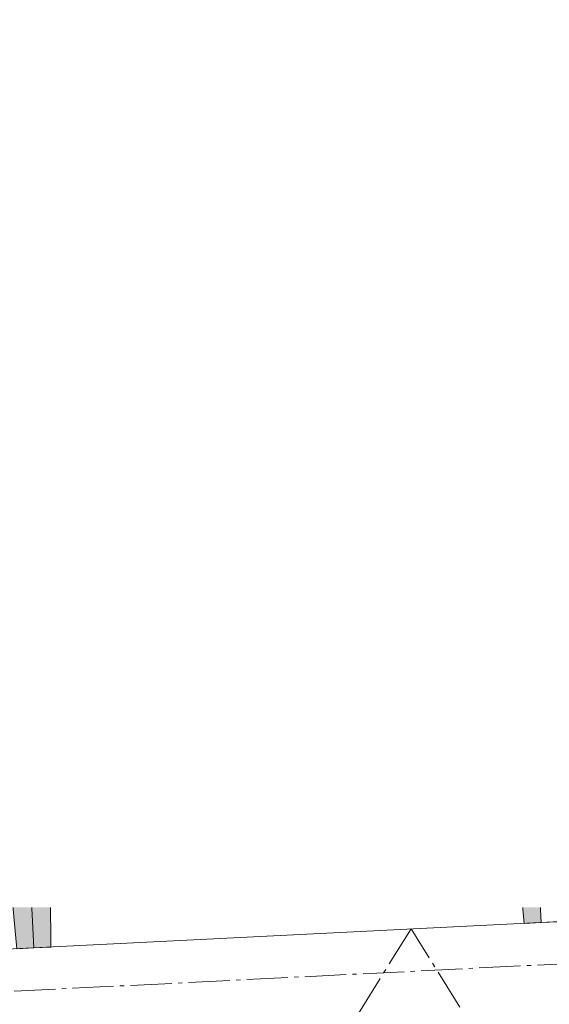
# Model space of a CAD drawing. Header units: millimetres. Extents: x -15830 to 4680139, y -28864 to 2281735.
# Tile 23 of 256: x 158687 to 159938, y 62890 to 65216. Entities that reach past the tile are written whole.
import ezdxf
from ezdxf import colors
from ezdxf.entities.mleader import LeaderData, LeaderLine
from ezdxf.math import Vec2, Vec3

# ---------------------------------------------------------------- set-up
doc = ezdxf.new("R2010")
doc.units = ezdxf.units.MM
for name, pattern in [('AM_DIN_G_W050', [13.75, 9.75, -1.5, 1, -1.5]), ('CARKOVANA', [5, 3, -2]), ('DASHDOT', [25.4, 12.7, -6.35, 0, -6.35]), ('HIDDEN', [9.525, 6.35, -3.175])]:
    doc.linetypes.add(name, pattern=pattern)
doc.layers.add('_____detaily', color=1, linetype='Continuous')
for name, color, linetype, lineweight in [('A99_N_kce-pohl', 1, 'Continuous', 9), ('A99_N_kce-rez-sil', 6, 'Continuous', 18), ('A99_N_kce-rez-ten', 4, 'Continuous', 9), ('A99_N_kce-rez-ten @ 200', 4, 'Continuous', 9), ('A99_N_koty-200', 5, 'Continuous', 5), ('A99_N_koty-200 @ 200', 5, 'Continuous', 5), ('A99_N_koty-200 @ 50', 5, 'Continuous', 5), ('A99_N_sraf', 252, 'Continuous', 0), ('A99_N_txt-popis-50', 240, 'Continuous', 9), ('A99_N_txt-popis-50 @ 200', 240, 'Continuous', 9), ('A99_N_txt-popis-50 @ 50', 240, 'Continuous', 9), ('A99_S_kce-pohl', 7, 'Continuous', 5), ('A99_S_kce-rez-sil', 7, 'Continuous', 15), ('A99_S_kce-rez-ten', 7, 'Continuous', 9), ('A99_S_sraf', 252, 'Continuous', 9)]:
    doc.layers.add(name, color=color, linetype=linetype, lineweight=lineweight)
doc.styles.add('A99_kota', font='isocpeur.ttf', dxfattribs={"height": 2})
doc.styles.add('A99_popis', font='isocpeur.ttf')
doc.linetypes.add('IZOLACE', pattern='A,0.00254,-2.54,[134,ltypeshp.shx,S=2.54,R=0,X=-2.54,Y=0],-5.08,[134,ltypeshp.shx,S=2.54,R=180,X=2.54,Y=0],-2.54', length=10.16254)
doc.dimstyles.new('A99_kota_200 new', dxfattribs={"dimscale": 200, "dimtxt": 2, "dimasz": 1.2, "dimexe": 0.5, "dimexo": 1.5, "dimgap": 0.3, "dimtad": 1, "dimdec": 0, "dimzin": 3, "dimdsep": 46, "dimtxsty": 'A99_kota', "dimblk": 'ARCHTICK', "dimcen": 2.5, "dimazin": 2, "dimtfac": 0.75, "dimtdec": 0, "dimtmove": 2, "dimatfit": 0, "dimfxl": 0, "dimtolj": 1, "dimtzin": 0, "dimlwd": 5, "dimlwe": 5, "dimarcsym": 0})

# ---------------------------------------------------------------- blocks, each defined once
blk = doc.blocks.new('_ArchTick')
at = {"color": 0, "linetype": 'ByBlock', "const_width": 0.15}
blk.add_lwpolyline([(-0.5, -0.5), (0.5, 0.5)], dxfattribs=at)
blk = doc.blocks.new('*D696')
at = {"layer": 'A99_N_koty-200', "color": 0, "linetype": 'Continuous', "lineweight": 5, "transparency": 16777216}
for p, q in [((161301, 65006), (161483.3, 64421.8)), ((162611.6, 60805.8), (161948, 62932.6))]:
    blk.add_line(p, q, dxfattribs=at)
blk.add_arc((162611.6, 60805.8), 4400, 106.0273, 134.0014, dxfattribs=at)
at = {"layer": 'Defpoints', "color": 0, "linetype": 'Continuous', "transparency": 16777216}
for p in [(161301, 65006), (162611.6, 60805.8)]:
    blk.add_point(p, dxfattribs=at)
at = {"layer": 'A99_N_koty-200', "color": 0, "linetype": 'Continuous', "lineweight": 5, "transparency": 16777216, "xscale": 240, "yscale": 240, "zscale": 240, "rotation": 107.3294565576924}
blk.add_blockref('_ArchTick', (161301, 65006), dxfattribs=at)
at = {"layer": 'A99_N_koty-200', "color": 0, "linetype": 'Continuous', "lineweight": 5, "transparency": 16777216, "insert": (161715.7, 63677.2), "char_height": 400, "attachment_point": 5, "rotation": 107.3295, "style": 'A99_kota'}
blk.add_mtext('\\A1;R4400', dxfattribs=at)
blk = doc.blocks.new('*D697')
at = {"layer": 'A99_N_koty-200', "color": 0, "linetype": 'Continuous', "lineweight": 5, "transparency": 16777216}
blk.add_line((162611.6, 60805.8), (161108, 64940.9), dxfattribs=at)
blk.add_arc((162611.6, 60805.8), 4400, 109.6567, 136.9313, dxfattribs=at)
at = {"layer": 'Defpoints', "color": 0, "linetype": 'Continuous', "transparency": 16777216}
for p in [(161108, 64940.9), (162611.6, 60805.8)]:
    blk.add_point(p, dxfattribs=at)
at = {"layer": 'A99_N_koty-200', "color": 0, "linetype": 'Continuous', "lineweight": 5, "transparency": 16777216, "xscale": 60, "yscale": 60, "zscale": 60, "rotation": 109.9822691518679}
blk.add_blockref('_ArchTick', (161108, 64940.9), dxfattribs=at)
at = {"layer": 'A99_N_koty-200', "color": 0, "linetype": 'Continuous', "lineweight": 5, "transparency": 16777216, "insert": (161798.7, 62851.1), "char_height": 100, "attachment_point": 5, "rotation": 109.9823, "style": 'A99_kota'}
blk.add_mtext('\\A1;R4400', dxfattribs=at)
blk = doc.blocks.new('Befestiger_gross')
at = {"layer": '_____detaily', "linetype": 'Continuous', "lineweight": -2}
for p, q in [((0.5, 0.5), (0, 0)), ((0.5, 0.5), (0, 0)), ((0.5, -0.5), (0, 0)), ((0.5, -0.5), (0, 0)), ((2.1, 0.5), (0.5, 0.5)), ((2.1, 0.5), (0.5, 0.5)), ((0.6, 0.5), (0.6, 0.5)), ((0.6, 0.5), (0.6, 0.5)), ((0.6, 0.5), (0.6, 0.5)), ((0.6, 0.5), (0.6, 0.5)), ((1.7, -1), (2.3, 1)), ((2.3, 1), (2.1, 0.5)), ((2.3, 1), (2.5, 0.5)), ((2.3, 1), (2.5, 0.5)), ((3.3, 0.5), (2.5, 0.5)), ((3.3, 0.5), (2.5, 0.5)), ((2.9, -1), (3.5, 1)), ((3.5, 1), (3.3, 0.5)), ((3.5, 1), (3.7, 0.5)), ((3.5, 1), (3.7, 0.5)), ((4.5, 0.5), (3.7, 0.5)), ((4.5, 0.5), (3.7, 0.5)), ((4, -1), (4.7, 1)), ((4.5, 0.5), (4.7, 1)), ((4.7, 1), (4.8, 0.5)), ((4.7, 1), (4.8, 0.5)), ((5.7, 0.5), (4.8, 0.5)), ((5.7, 0.5), (4.8, 0.5)), ((5.2, -1), (5.9, 1)), ((5.7, 0.5), (5.9, 1)), ((5.9, 1), (6, 0.5)), ((5.9, 1), (6, 0.5)), ((6.9, 0.5), (6, 0.5)), ((6, 0.5), (6, 0.5)), ((6.9, 0.5), (6, 0.5)), ((6, 0.5), (6, 0.5)), ((6.4, -1), (7, 1)), ((6.9, 0.5), (7, 1)), ((7, 1), (7.2, 0.5)), ((7, 1), (7.2, 0.5)), ((8.1, 0.5), (7.2, 0.5)), ((8.1, 0.5), (7.2, 0.5)), ((7.6, -1), (8.2, 1)), ((8.1, 0.5), (8.2, 1)), ((8.2, 1), (8.4, 0.5)), ((8.2, 1), (8.4, 0.5)), ((9.3, 0.5), (8.4, 0.5)), ((9.3, 0.5), (8.4, 0.5)), ((8.8, -1), (9.4, 1)), ((9.3, 0.5), (9.4, 1)), ((9.4, 1), (9.6, 0.5)), ((9.4, 1), (9.6, 0.5)), ((10.5, 0.5), (9.6, 0.5)), ((10.5, 0.5), (9.6, 0.5)), ((10, -1), (10.6, 1)), ((10.6, 1), (10.5, 0.5)), ((10.6, 1), (10.8, 0.5)), ((10.6, 1), (10.8, 0.5)), ((11.6, 0.5), (10.8, 0.5)), ((11.6, 0.5), (10.8, 0.5)), ((11.2, -1), (11.8, 1)), ((11.8, 1), (11.6, 0.5)), ((11.8, 1), (12, 0.5)), ((11.8, 1), (12, 0.5)), ((12.8, 0.5), (12, 0.5)), ((12.8, 0.5), (12, 0.5)), ((12.4, -1), (13, 1)), ((13, 1), (12.8, 0.5)), ((13, 1), (13.1, 0.5)), ((13, 1), (13.1, 0.5)), ((14, 0.5), (13.1, 0.5)), ((14, 0.5), (13.1, 0.5)), ((13.5, -1), (14.2, 1)), ((14.2, 1), (14, 0.5)), ((14.2, 1), (14.3, 0.5)), ((14.2, 1), (14.3, 0.5)), ((15.2, 0.5), (14.3, 0.5)), ((14.3, 0.5), (14.3, 0.5)), ((15.2, 0.5), (14.3, 0.5)), ((14.3, 0.5), (14.3, 0.5)), ((14.7, -1), (15.4, 1)), ((15.4, 1), (15.2, 0.5)), ((15.4, 1), (15.5, 0.5)), ((15.4, 1), (15.5, 0.5)), ((16.4, 0.5), (15.5, 0.5)), ((16.4, 0.5), (15.5, 0.5)), ((15.9, -1), (16.5, 1)), ((16.5, 1), (16.4, 0.5)), ((16.5, 1), (16.7, 0.5)), ((16.5, 1), (16.7, 0.5)), ((17.6, 0.5), (16.7, 0.5)), ((17.6, 0.5), (16.7, 0.5)), ((17.1, -1), (17.7, 1)), ((17.7, 1), (17.6, 0.5)), ((17.7, 1), (17.9, 0.5)), ((17.7, 1), (17.9, 0.5)), ((18.8, 0.5), (17.9, 0.5)), ((18.8, 0.5), (17.9, 0.5)), ((18.3, -1), (18.9, 1)), ((18.9, 1), (18.8, 0.5)), ((18.9, 1), (19.1, 0.5)), ((18.9, 1), (19.1, 0.5)), ((19.9, 0.5), (19.1, 0.5)), ((19.9, 0.5), (19.1, 0.5)), ((19.5, -1), (20.1, 1.1)), ((20.1, 1.1), (19.9, 0.5)), ((20.1, 1.1), (20.3, 0.5)), ((20.1, 1.1), (20.3, 0.5)), ((21.1, 0.5), (20.3, 0.5)), ((20.3, 0.5), (20.3, 0.5)), ((21.1, 0.5), (20.3, 0.5)), ((20.3, 0.5), (20.3, 0.5)), ((20.7, -1), (21.3, 1.1)), ((21.3, 1.1), (21.1, 0.5)), ((21.3, 1.1), (21.5, 0.5)), ((21.3, 1.1), (21.5, 0.5)), ((22.3, 0.5), (21.5, 0.5)), ((22.3, 0.5), (21.5, 0.5)), ((21.8, -1), (22.5, 1.1)), ((22.5, 1.1), (22.3, 0.5)), ((22.5, 1.1), (22.6, 0.5)), ((22.5, 1.1), (22.6, 0.5)), ((23.5, 0.5), (22.6, 0.5)), ((23.5, 0.5), (22.6, 0.5)), ((23, -1), (23.7, 1.1)), ((23.7, 1.1), (23.5, 0.5)), ((23.7, 1.1), (23.8, 0.5)), ((23.7, 1.1), (23.8, 0.5)), ((24.7, 0.5), (23.8, 0.5)), ((24.7, 0.5), (23.8, 0.5)), ((24.2, -1), (24.9, 1.1)), ((24.9, 1.1), (24.7, 0.5)), ((24.9, 1.1), (25, 0.5)), ((24.9, 1.1), (25, 0.5)), ((25.9, 0.5), (25, 0.5)), ((25.9, 0.5), (25, 0.5)), ((25.4, -1), (26, 1.1)), ((26, 1.1), (25.9, 0.5)), ((26, 1.1), (26.2, 0.5)), ((26, 1.1), (26.2, 0.5)), ((27, 0.5), (26.2, 0.5)), ((27, 0.5), (26.2, 0.5)), ((26.5, -1), (27.2, 1)), ((27.2, 1), (27, 0.5)), ((27.2, 1), (27.3, 0.5)), ((27.2, 1), (27.3, 0.5)), ((28.2, 0.5), (27.3, 0.5)), ((28.2, 0.5), (27.3, 0.5)), ((27.7, -1), (28.4, 1)), ((28.4, 1), (28.2, 0.5)), ((28.4, 1), (28.5, 0.5)), ((28.4, 1), (28.5, 0.5)), ((29.4, 0.5), (28.5, 0.5)), ((28.5, 0.5), (28.5, 0.5)), ((29.4, 0.5), (28.5, 0.5)), ((28.5, 0.5), (28.5, 0.5)), ((28.9, -1), (29.6, 1)), ((29.6, 1), (29.4, 0.5)), ((29.6, 1), (29.7, 0.5)), ((29.6, 1), (29.7, 0.5)), ((30.6, 0.5), (29.7, 0.5)), ((30.6, 0.5), (29.7, 0.5)), ((30.1, -1), (30.7, 1)), ((30.7, 1), (30.6, 0.5)), ((30.7, 1), (30.9, 0.5)), ((30.7, 1), (30.9, 0.5)), ((31.8, 0.5), (30.9, 0.5)), ((31.8, 0.5), (30.9, 0.5)), ((31.3, -1), (31.9, 1)), ((31.9, 1), (31.8, 0.5)), ((31.9, 1), (32.1, 0.5)), ((31.9, 1), (32.1, 0.5)), ((33, 0.5), (32.1, 0.5)), ((33, 0.5), (32.1, 0.5)), ((32.5, -1), (33.1, 1)), ((33.1, 1), (33, 0.5)), ((33.1, 1), (33.3, 0.5)), ((33.1, 1), (33.3, 0.5)), ((34.1, 0.5), (33.3, 0.5)), ((34.1, 0.5), (33.3, 0.5)), ((33.7, -1), (34.3, 1)), ((34.3, 1), (34.1, 0.5)), ((34.3, 1), (34.5, 0.5)), ((34.3, 1), (34.5, 0.5)), ((36.5, 0.5), (34.5, 0.5)), ((36.5, 0.5), (34.5, 0.5)), ((36.5, 0.5), (37.3, 1.4)), ((36.5, 0.5), (37.3, 1.4)), ((37.3, -1.4), (37.3, 1.4)), ((37.3, -1.4), (37.3, 1.4)), ((1.5, -0.5), (0.5, -0.5)), ((1.5, -0.5), (0.5, -0.5)), ((1.5, -0.5), (1.7, -1)), ((1.5, -0.5), (1.7, -1)), ((1.7, -1), (1.8, -0.5)), ((2.7, -0.5), (1.8, -0.5)), ((2.7, -0.5), (1.8, -0.5)), ((2.7, -0.5), (2.9, -1)), ((2.7, -0.5), (2.9, -1)), ((2.9, -1), (3, -0.5)), ((3.9, -0.5), (3, -0.5)), ((3.9, -0.5), (3, -0.5)), ((3.9, -0.5), (4, -1)), ((3.9, -0.5), (4, -1)), ((4.2, -0.5), (4, -1)), ((5.1, -0.5), (4.2, -0.5)), ((5.1, -0.5), (4.2, -0.5)), ((5.1, -0.5), (5.2, -1)), ((5.1, -0.5), (5.2, -1)), ((5.4, -0.5), (5.2, -1)), ((6.3, -0.5), (5.4, -0.5)), ((6.3, -0.5), (5.4, -0.5)), ((6.3, -0.5), (6.4, -1)), ((6.3, -0.5), (6.4, -1)), ((6.6, -0.5), (6.4, -1)), ((7.4, -0.5), (6.6, -0.5)), ((7.4, -0.5), (6.6, -0.5)), ((7.4, -0.5), (7.6, -1)), ((7.4, -0.5), (7.6, -1)), ((7.8, -0.5), (7.6, -1)), ((8.6, -0.5), (7.8, -0.5)), ((8.6, -0.5), (7.8, -0.5)), ((8.6, -0.5), (8.8, -1)), ((8.6, -0.5), (8.8, -1)), ((8.9, -0.5), (8.8, -1)), ((9.8, -0.5), (8.9, -0.5)), ((9.8, -0.5), (8.9, -0.5)), ((9.8, -0.5), (10, -1)), ((9.8, -0.5), (10, -1)), ((10.1, -0.5), (10, -1)), ((11, -0.5), (10.1, -0.5)), ((11, -0.5), (10.1, -0.5)), ((11, -0.5), (11.2, -1)), ((11, -0.5), (11.2, -1)), ((11.3, -0.5), (11.2, -1)), ((12.2, -0.5), (11.3, -0.5)), ((12.2, -0.5), (11.3, -0.5)), ((12.2, -0.5), (12.3, -1)), ((12.2, -0.5), (12.3, -1)), ((12.5, -0.5), (12.3, -1)), ((13.4, -0.5), (12.5, -0.5)), ((13.4, -0.5), (12.5, -0.5)), ((13.4, -0.5), (13.5, -1)), ((13.4, -0.5), (13.5, -1)), ((13.7, -0.5), (13.5, -1)), ((14.6, -0.5), (13.7, -0.5)), ((14.6, -0.5), (13.7, -0.5)), ((14.6, -0.5), (14.7, -1)), ((14.6, -0.5), (14.7, -1)), ((14.9, -0.5), (14.7, -1)), ((15.7, -0.5), (14.9, -0.5)), ((15.7, -0.5), (14.9, -0.5)), ((15.7, -0.5), (15.9, -1)), ((15.7, -0.5), (15.9, -1)), ((16.1, -0.5), (15.9, -1)), ((16.9, -0.5), (16.1, -0.5)), ((16.9, -0.5), (16.1, -0.5)), ((16.9, -0.5), (17.1, -1)), ((16.9, -0.5), (17.1, -1)), ((17.2, -0.5), (17.1, -1)), ((18.1, -0.5), (17.2, -0.5)), ((18.1, -0.5), (17.2, -0.5)), ((18.1, -0.5), (18.3, -1)), ((18.1, -0.5), (18.3, -1)), ((18.4, -0.5), (18.3, -1)), ((19.3, -0.5), (18.4, -0.5)), ((19.3, -0.5), (18.4, -0.5)), ((19.3, -0.5), (19.5, -1)), ((19.3, -0.5), (19.5, -1)), ((19.6, -0.5), (19.5, -1)), ((20.5, -0.5), (19.6, -0.5)), ((20.5, -0.5), (19.6, -0.5)), ((20.5, -0.5), (20.7, -1)), ((20.5, -0.5), (20.7, -1)), ((20.8, -0.5), (20.7, -1)), ((21.7, -0.5), (20.8, -0.5)), ((21.7, -0.5), (20.8, -0.5)), ((21.7, -0.5), (21.8, -1)), ((21.7, -0.5), (21.8, -1)), ((22, -0.5), (21.8, -1)), ((22.9, -0.5), (22, -0.5)), ((22.9, -0.5), (22, -0.5)), ((22.9, -0.5), (23, -1)), ((22.9, -0.5), (23, -1)), ((23.2, -0.5), (23, -1)), ((24.1, -0.5), (23.2, -0.5)), ((24.1, -0.5), (23.2, -0.5)), ((24.1, -0.5), (24.2, -1)), ((24.1, -0.5), (24.2, -1)), ((24.4, -0.5), (24.2, -1)), ((25.3, -0.5), (24.4, -0.5)), ((25.3, -0.5), (24.4, -0.5)), ((25.3, -0.5), (25.4, -1)), ((25.3, -0.5), (25.4, -1)), ((25.6, -0.5), (25.4, -1)), ((26.4, -0.5), (25.6, -0.5)), ((26.4, -0.5), (25.6, -0.5)), ((26.4, -0.5), (26.5, -1)), ((26.4, -0.5), (26.5, -1)), ((26.7, -0.5), (26.5, -1)), ((27.6, -0.5), (26.7, -0.5)), ((27.6, -0.5), (26.7, -0.5)), ((27.6, -0.5), (27.7, -1)), ((27.6, -0.5), (27.7, -1)), ((27.9, -0.5), (27.7, -1)), ((28.8, -0.5), (27.9, -0.5)), ((28.8, -0.5), (27.9, -0.5)), ((28.8, -0.5), (28.9, -1)), ((28.8, -0.5), (28.9, -1)), ((29.1, -0.5), (28.9, -1)), ((30, -0.5), (29.1, -0.5)), ((30, -0.5), (29.1, -0.5)), ((30, -0.5), (30.1, -1)), ((30, -0.5), (30.1, -1)), ((30.3, -0.5), (30.1, -1)), ((31.1, -0.5), (30.3, -0.5)), ((31.1, -0.5), (30.3, -0.5)), ((31.1, -0.5), (31.3, -1)), ((31.1, -0.5), (31.3, -1)), ((31.5, -0.5), (31.3, -1)), ((32.3, -0.5), (31.5, -0.5)), ((32.3, -0.5), (31.5, -0.5)), ((32.3, -0.5), (32.5, -1)), ((32.3, -0.5), (32.5, -1)), ((32.6, -0.5), (32.5, -1)), ((33.5, -0.5), (32.6, -0.5)), ((33.5, -0.5), (32.6, -0.5)), ((33.5, -0.5), (33.7, -1)), ((33.5, -0.5), (33.7, -1)), ((33.8, -0.5), (33.7, -1)), ((36.5, -0.5), (33.8, -0.5)), ((36.5, -0.5), (33.8, -0.5)), ((36.5, -0.5), (37.3, -1.4)), ((36.5, -0.5), (37.3, -1.4))]:
    blk.add_line(p, q, dxfattribs=at)
blk = doc.blocks.new('*U1024')
at = {"layer": 'A99_N_koty-200 @ 200', "linetype": 'Continuous', "lineweight": 5}
dim = blk.add_radius_dim(center=(162611.6, 60805.8), mpoint=(161301, 65006), dimstyle='A99_kota_200 new', override={"dimscale": 200, "dimtix": 1, "dimtofl": 1, "dimtmove": 2, "dimatfit": 0}, dxfattribs=at)
dim.commit()
dim.dimension.update_dxf_attribs({"geometry": '*D696', "text_midpoint": (161715.7, 63677.2), "dimtype": 132})
at = {"layer": 'A99_N_koty-200 @ 50', "linetype": 'Continuous', "lineweight": 5}
dim = blk.add_radius_dim(center=(162611.6, 60805.8), mpoint=(161108, 64940.9), dimstyle='A99_kota_200 new', override={"dimscale": 50, "dimtix": 1, "dimtofl": 1, "dimtmove": 2, "dimatfit": 0}, dxfattribs=at)
dim.commit()
dim.dimension.update_dxf_attribs({"geometry": '*D697', "text_midpoint": (161798.7, 62851.1)})
blk = doc.blocks.new('*U1031')
at = {"layer": 'A99_N_txt-popis-50 @ 50', "lineweight": 9}
ml = blk.add_multileader_mtext('Standard', dxfattribs=at)
ml.set_content('\\A1;{\\C256;odvodňovací systém \\Pbude součásti \\Pdodávky opláštění}', color=1, style='A99_popis')
ml.set_leader_properties(color=256, linetype='ByLayer', lineweight=-1)
ml.build(insert=Vec2(0, 0))
ml.multileader.update_dxf_attribs({"dogleg_length": 1, "arrow_head_size": 75, "scale": 50})
ctx = ml.context
ctx.base_point, ctx.scale, ctx.char_height, ctx.arrow_head_size, ctx.landing_gap_size, ctx.plane_origin = Vec3(123700.4, 63924.1), 50, 100, 75, 62.5, Vec3(117789.1, 60438.1)
notes = []
notes.append((ctx, [(1, (1, 1, 0), (125181.6, 63924.1), (-1, 0), 146.2, [(0, [(125181.6, 62678)], 0, [])])]))
ctx.mtext.insert, ctx.mtext.width, ctx.mtext.defined_height, ctx.mtext.flow_direction = Vec3(123762.9, 63989.1), 1255, 15.9, 5
ctx.mtext.has_bg_fill, ctx.mtext.bg_color, ctx.mtext.bg_scale_factor, ctx.mtext.bg_transparency, ctx.mtext.use_window_bg_color = 1, -1073741824, 1, 0, 1
for ctx, leaders in notes:
    for number, flags, end, landing, length, lines in leaders:
        leader = LeaderData()
        leader.index, (leader.has_last_leader_line, leader.has_dogleg_vector, leader.attachment_direction) = number, flags
        leader.last_leader_point, leader.dogleg_vector, leader.dogleg_length = Vec3(end), Vec3(landing), length
        for number, points, colour, breaks in lines:
            line = LeaderLine()
            line.index, line.vertices, line.color, line.breaks = number, Vec3.list(points), colors.encode_raw_color(colour), breaks
            leader.lines.append(line)
        ctx.leaders.append(leader)
at = {"layer": 'A99_N_txt-popis-50 @ 200', "lineweight": 9}
ml = blk.add_multileader_mtext('Standard', dxfattribs=at)
ml.set_content('\\A1;{\\C256;odvodňovací systém \\Pbude součásti \\Pdodávky opláštění}', color=1, style='A99_popis')
ml.set_leader_properties(color=256, linetype='ByLayer', lineweight=-1)
ml.build(insert=Vec2(0, 0))
ml.multileader.update_dxf_attribs({"dogleg_length": 1, "arrow_head_size": 300, "scale": 200})
ctx = ml.context
ctx.base_point, ctx.scale, ctx.char_height, ctx.arrow_head_size, ctx.landing_gap_size, ctx.plane_origin = Vec3(114276.6, 64593.3), 200, 400, 300, 250, Vec3(117789.1, 60438.1)
notes = []
notes.append((ctx, [(1, (1, 1, 0), (124506.6, 64593.3), (-1, 0), 4890, [(0, [(125181.6, 62678)], 0, [])])]))
ctx.mtext.insert, ctx.mtext.width, ctx.mtext.defined_height, ctx.mtext.flow_direction = Vec3(114526.6, 64853.3), 5020, 63.5, 5
ctx.mtext.has_bg_fill, ctx.mtext.bg_color, ctx.mtext.bg_scale_factor, ctx.mtext.bg_transparency, ctx.mtext.use_window_bg_color = 1, -1073741824, 1, 0, 1
for ctx, leaders in notes:
    for number, flags, end, landing, length, lines in leaders:
        leader = LeaderData()
        leader.index, (leader.has_last_leader_line, leader.has_dogleg_vector, leader.attachment_direction) = number, flags
        leader.last_leader_point, leader.dogleg_vector, leader.dogleg_length = Vec3(end), Vec3(landing), length
        for number, points, colour, breaks in lines:
            line = LeaderLine()
            line.index, line.vertices, line.color, line.breaks = number, Vec3.list(points), colors.encode_raw_color(colour), breaks
            leader.lines.append(line)
        ctx.leaders.append(leader)

msp = doc.modelspace()

# ---------------------------------------------------------------- hatches: boundary and pattern name
at = {"layer": 'A99_N_kce-rez-ten', "lineweight": 0}
for points in [[(159829.133, 64072.536), (159814.133, 64072.536), (159814.133, 64071.536), (159829.133, 64071.536)], [(159829.133, 64030.252), (159814.133, 64030.252), (159814.133, 64031.252), (159829.133, 64031.252)], [(159836.632, 63904.252), (159821.632, 63904.252), (159821.632, 63903.252), (159836.632, 63903.252)]]:
    msp.add_hatch(color=1, dxfattribs=at).paths.add_polyline_path(points)
at = {"layer": 'A99_N_kce-rez-ten', "lineweight": 0, "transparency": 33554562}
h = msp.add_hatch(dxfattribs=at)
h.set_pattern_fill('ANSI31', color=1, scale=50, angle=-90)
h.set_pattern_definition([(45, (125354.4665, 59473.252), (-4.4194174, 4.4194174), [])])
h.paths.add_polyline_path([(159759.133, 64033.252), (159854.133, 64033.252), (159854.133, 64053.252), (159766.633, 64053.252)])
h = msp.add_hatch(dxfattribs=at)
h.set_pattern_fill('ANSI31', color=1, scale=50, angle=-90)
h.set_pattern_definition([(45, (125426.9665, 59473.252), (-4.4194174, 4.4194174), [])])
h.paths.add_polyline_path([(159854.133, 64053.252), (159854.133, 63893.252), (159869.133, 63893.252), (159869.133, 64053.252)])
at = {"layer": 'A99_N_kce-rez-ten @ 200', "linetype": 'Continuous', "lineweight": 0}
h = msp.add_hatch(dxfattribs=at)
h.set_pattern_fill('HONEY', color=1, scale=0.25, angle=-90, style=2)
h.set_pattern_definition([(360, (-890701.867, 268733.752), (9.375, 5.41265875), [6.25, -12.5]), (120, (-890701.867, 268733.752), (-9.37499998, 5.412658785), [6.25, -12.5]), (60, (-890701.867, 268733.752), (2e-08, 10.825317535), [-12.5, 6.25])])
h.paths.add_polyline_path([(159798.133, 64069.752), (159828.133, 64069.752), (159828.133, 64144.752), (159802.133, 64144.752), (159801.633, 64087.252), (159798.133, 64087.252)])
h = msp.add_hatch(dxfattribs=at)
h.set_pattern_fill('HONEY', color=1, scale=0.25, angle=-90, style=2)
h.set_pattern_definition([(360, (-890675.867, 268613.252), (9.375, 5.41265875), [6.25, -12.5]), (120, (-890675.867, 268613.252), (-9.37499998, 5.412658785), [6.25, -12.5]), (60, (-890675.867, 268613.252), (2e-08, 10.825317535), [-12.5, 6.25])])
h.paths.add_polyline_path([(159796.133, 64031.252), (159797.133, 63895.252), (159852.133, 63895.252), (159852.133, 64031.252)])
at = {"layer": 'A99_N_sraf', "lineweight": 0, "transparency": 33554562}
h = msp.add_hatch(dxfattribs=at)
h.set_pattern_fill('HONEY', color=1, scale=75, angle=-90)
h.set_pattern_definition([(270, (126311.633, 268613.252), (8.11898812, -14.0625), [9.375, -18.75]), (30, (126311.633, 268613.252), (8.11898818, 14.06249997), [9.375, -18.75]), (330, (126311.633, 268613.252), (16.2379763, -3e-08), [-18.75, 9.375])])
h.paths.add_polyline_path([(159794.133, 64033.252), (159755.228, 64033.259), (159685.983, 63877.796), (159765.136, 63866.312), (159794.133, 63893.252)])
h = msp.add_hatch(dxfattribs=at)
h.set_pattern_fill('HONEY', color=1, scale=75, angle=-90)
h.set_pattern_definition([(182.86, (159464.48, 63551.2724), (-13.63988, -8.81053), [9.375, -18.75]), (302.86, (159464.48, 63551.2724), (14.4501, -7.40722), [9.375, -18.75]), (242.86, (159464.48, 63551.2724), (0.8102, -16.21775), [-18.75, 9.375])])
h.paths.add_polyline_path([(159518.508, 63553.972), (159639.878, 63560.035), (159653.914, 63656.775)])
at = {"layer": 'A99_S_sraf', "lineweight": 0, "transparency": 33554687}
h = msp.add_hatch(dxfattribs=at)
h.set_pattern_fill('ZELEZOBETON', color=256, scale=10, angle=-90)
h.set_pattern_definition([(315, (126311.633, 268613.25), (35.355339, 35.355339), []), (315, (126311.633, 268599.11), (35.355339, 35.355339), []), (315, (126311.633, 268570.826), (49.497475, 21.213203), [20, -10, 0, -10])])
h.paths.add_polyline_path([(153913.766, 63033.671), (153916.811, 62972.725), (153923.681, 62835.201), (153926.24, 62783.982), (153966.19, 62785.98), (153964.702, 63016.191), (155063.332, 63071.076), (155084.795, 62841.861), (155164.696, 62845.853), (155163.207, 63076.066), (156261.837, 63130.951), (156283.291, 62901.835), (156363.2, 62905.83), (156361.712, 63135.94), (157460.342, 63190.826), (157481.792, 62961.76), (157561.705, 62965.756), (157560.218, 63195.815), (158658.848, 63250.7), (158680.311, 63021.486), (158760.21, 63025.681), (158758.723, 63255.69), (159857.353, 63310.575), (159878.793, 63081.61), (159918.754, 63083.608), (159878.351, 63892.348), (159788.463, 63887.857), (159706.542, 63323.066)])
at = {"layer": 'A99_S_sraf', "linetype": 'Continuous', "lineweight": 0, "ltscale": 2, "transparency": 33554562}
h = msp.add_hatch(dxfattribs=at)
h.set_pattern_fill('BETON-LEHKY', color=256, scale=10, angle=-90)
h.set_pattern_definition([(47.86, (153927.39, 63044.364), (-29.6603, 26.83778), []), (2.86, (153971.743, 63059.845), (26.83778, 29.6603), [5, -51.56854]), (47.86, (153976.737, 63060.095), (-29.6603, 26.83778), [5, -35]), (92.86, (153980.092, 63063.802), (-29.6603, 26.83778), [5, -51.56854]), (137.86, (153979.842, 63068.796), (-26.83778, -29.6603), [5, -35]), (2.86, (153971.14, 63071.9), (26.83778, 29.6603), [5, -51.56854]), (47.86, (153967.786, 63068.194), (-29.6603, 26.83778), [5, -35]), (92.86, (153968.035, 63063.2), (-29.6603, 26.83778), [5, -51.56854]), (137.86, (153971.743, 63059.845), (-26.83778, -29.6603), [5, -35]), (47.86, (153984.003, 63077.12), (-29.6603, 26.83778), [10, -30])])
h.paths.add_polyline_path([(153830.872, 63089.605), (159693.561, 63382.492), (159696.305, 63327.561), (153833.616, 63034.673)])

# ---------------------------------------------------------------- linework, layer by layer
at = {"layer": 'A99_N_kce-pohl', "lineweight": 5}
for points in [[(159701.633, 63993.252), (159701.633, 63963.252), (159691.633, 63963.252), (159686.633, 64008.252), (159746.633, 64068.252), (159791.633, 64068.252), (159791.633, 64098.252)], [(159869.133, 64053.252), (162611.633, 64053.252)]]:
    msp.add_lwpolyline(points, dxfattribs=at)
at = {"layer": 'A99_N_kce-pohl', "linetype": 'Continuous'}
for points in [[(159678.858, 64052.205), (159655.546, 64078.312)], [(159692.18, 64037.287), (159722.016, 64063.929)]]:
    msp.add_lwpolyline(points, dxfattribs=at)
for points in [[(159722.016, 64063.929), (159692.179, 64037.287), (159678.858, 64052.205), (159708.695, 64078.847)], [(159718.486, 64064.128), (159692.379, 64040.817), (159682.388, 64052.005), (159708.495, 64075.317)]]:
    msp.add_lwpolyline(points, close=True, dxfattribs=at)
at = {"layer": 'A99_N_kce-pohl'}
msp.add_lwpolyline([(152636.633, 64048.423), (159681.633, 64048.423)], dxfattribs=at)
at = {"layer": 'A99_N_kce-pohl', "linetype": 'Continuous', "lineweight": 0}
msp.add_lwpolyline([(159685.983, 63877.796), (159755.228, 64033.259), (159794.133, 64033.252), (159794.133, 63893.252), (159765.136, 63866.312)], close=True, dxfattribs=at)
at = {"layer": 'A99_N_kce-pohl', "lineweight": 0}
for points in [[(159616.464, 63398.666), (159685.983, 63877.796)], [(159685.983, 63877.796), (159765.154, 63866.309)], [(159464.48, 63551.272), (159639.878, 63560.035)]]:
    msp.add_lwpolyline(points, dxfattribs=at)
at = {"layer": 'A99_N_kce-pohl', "linetype": 'Continuous', "lineweight": 5}
for radius, start, end in [(4410, 47.907908, 132.092092), (4355, 47.904509, 131.569236)]:
    msp.add_arc((162611.633, 60805.752), radius, start, end, dxfattribs=at)
at = {"layer": 'A99_N_kce-rez-sil', "color": 1, "linetype": 'Continuous', "lineweight": 5}
for radius, start, end in [(4400, 47.907908, 132.092092), (4375, 47.906029, 132.093971)]:
    msp.add_arc((162611.633, 60805.752), radius, start, end, dxfattribs=at)
at = {"layer": 'A99_N_kce-rez-ten', "color": 1, "lineweight": 0}
for p, q in [((159813.633, 64073.536), (159817.346, 64073.897)), ((159813.633, 64072.536), (159813.633, 64073.536)), ((159813.633, 64072.536), (159813.633, 64073.536)), ((159813.633, 64072.536), (159829.633, 64072.536)), ((159829.133, 64072.536), (159814.133, 64072.536)), ((159814.133, 64072.536), (159814.133, 64071.536)), ((159814.133, 64071.535), (159814.133, 64072.536)), ((159814.133, 64071.536), (159829.133, 64071.536)), ((159826.676, 64074.398), (159816.676, 64074.397)), ((159816.676, 64073.897), (159816.676, 64074.397)), ((159826.676, 64073.898), (159816.676, 64073.897)), ((159817.346, 64074.689), (159817.345, 64077.046)), ((159826.006, 64073.898), (159817.346, 64073.897)), ((159825.218, 64077.834), (159818.133, 64077.833)), ((159818.483, 64033.252), (159818.483, 64071.536)), ((159819.707, 64074.689), (159819.707, 64077.046)), ((159823.644, 64074.766), (159823.644, 64077.046)), ((159823.644, 64074.689), (159823.644, 64077.046)), ((159824.783, 64033.252), (159824.783, 64071.536)), ((159826.005, 64074.689), (159826.005, 64077.047)), ((159826.006, 64073.898), (159829.633, 64073.536)), ((159826.676, 64073.898), (159826.676, 64074.398)), ((159829.133, 64071.536), (159829.133, 64072.536)), ((159829.633, 64072.536), (159829.633, 64073.536)), ((159829.633, 64072.536), (159829.633, 64073.536)), ((159813.633, 64030.252), (159813.633, 64029.252)), ((159813.633, 64030.252), (159829.633, 64030.252)), ((159813.633, 64030.252), (159813.633, 64029.252)), ((159813.633, 64029.252), (159817.346, 64028.891)), ((159814.133, 64031.253), (159814.133, 64030.252)), ((159814.133, 64030.252), (159814.133, 64031.252)), ((159814.133, 64031.252), (159829.133, 64031.252)), ((159829.133, 64030.252), (159814.133, 64030.252)), ((159816.676, 64028.891), (159816.676, 64028.391)), ((159826.676, 64028.89), (159816.676, 64028.891)), ((159826.676, 64028.39), (159816.676, 64028.391)), ((159817.346, 64028.099), (159817.345, 64025.742)), ((159826.006, 64028.89), (159817.346, 64028.891)), ((159825.218, 64024.954), (159818.133, 64024.954)), ((159818.483, 64023.336), (159824.783, 64024.447)), ((159818.483, 64023.336), (159819.383, 64023.856)), ((159818.483, 64023.336), (159819.383, 64022.817)), ((159818.483, 64021.536), (159824.783, 64022.647)), ((159818.483, 64021.536), (159819.383, 64022.056)), ((159818.483, 64021.536), (159819.383, 64021.017)), ((159818.483, 64019.736), (159824.783, 64020.847)), ((159818.483, 64019.736), (159819.383, 64020.256)), ((159818.483, 64019.736), (159819.383, 64019.217)), ((159818.483, 64017.936), (159824.783, 64019.047)), ((159819.383, 64023.856), (159823.883, 64024.967)), ((159819.383, 64023.856), (159819.383, 64024.644)), ((159819.383, 64022.817), (159823.883, 64023.928)), ((159819.383, 64022.056), (159823.883, 64023.167)), ((159819.383, 64022.056), (159819.383, 64022.844)), ((159819.383, 64021.017), (159823.883, 64022.128)), ((159819.383, 64020.256), (159823.883, 64021.367)), ((159819.383, 64020.256), (159819.383, 64021.044)), ((159819.383, 64019.217), (159823.883, 64020.328)), ((159819.383, 64018.456), (159823.883, 64019.567)), ((159819.383, 64018.456), (159819.383, 64019.244)), ((159819.707, 64028.099), (159819.707, 64025.742)), ((159823.644, 64028.099), (159823.644, 64025.741)), ((159823.644, 64028.022), (159823.644, 64025.741)), ((159823.883, 64024.967), (159824.783, 64024.447)), ((159823.883, 64023.928), (159824.783, 64024.447)), ((159823.883, 64023.167), (159823.883, 64023.928)), ((159823.883, 64023.167), (159824.783, 64022.647)), ((159823.883, 64022.128), (159824.783, 64022.647)), ((159823.883, 64021.367), (159823.883, 64022.128)), ((159823.883, 64021.367), (159824.783, 64020.847)), ((159823.883, 64020.328), (159824.783, 64020.847)), ((159823.883, 64019.567), (159823.883, 64020.328)), ((159823.883, 64019.567), (159824.783, 64019.047)), ((159823.883, 64018.528), (159824.783, 64019.047)), ((159826.005, 64028.098), (159826.005, 64025.741)), ((159826.006, 64028.89), (159829.633, 64029.252)), ((159826.676, 64028.89), (159826.676, 64028.39)), ((159829.133, 64031.252), (159829.133, 64030.252)), ((159829.633, 64030.252), (159829.633, 64029.252)), ((159829.633, 64030.252), (159829.633, 64029.252)), ((159818.483, 64017.936), (159819.383, 64018.456)), ((159818.483, 64017.936), (159819.383, 64017.417)), ((159818.483, 64016.136), (159824.783, 64017.247)), ((159818.483, 64016.136), (159819.383, 64016.656)), ((159818.483, 64016.136), (159819.383, 64015.617)), ((159818.483, 64014.336), (159824.783, 64015.447)), ((159818.483, 64014.336), (159819.383, 64014.856)), ((159818.483, 64014.336), (159819.383, 64013.817)), ((159818.483, 64012.536), (159824.783, 64013.647)), ((159818.483, 64012.536), (159819.383, 64013.056)), ((159818.483, 64012.536), (159819.383, 64012.017)), ((159819.383, 64017.417), (159823.883, 64018.528)), ((159819.383, 64016.656), (159823.883, 64017.767)), ((159819.383, 64016.656), (159819.383, 64017.444)), ((159819.383, 64015.617), (159823.883, 64016.728)), ((159819.383, 64014.856), (159823.883, 64015.967)), ((159819.383, 64014.856), (159819.383, 64015.644)), ((159819.383, 64013.817), (159823.883, 64014.928)), ((159819.383, 64013.056), (159823.883, 64014.167)), ((159819.383, 64013.056), (159819.383, 64013.844)), ((159819.383, 64012.017), (159823.883, 64013.128)), ((159819.383, 64012.017), (159819.57, 64011.32)), ((159819.383, 64012.017), (159824.489, 64012.017)), ((159819.57, 64011.32), (159823.696, 64011.32)), ((159822.465, 64012.017), (159823.883, 64012.367)), ((159823.696, 64011.32), (159823.883, 64012.017)), ((159823.883, 64017.767), (159823.883, 64018.528)), ((159823.883, 64017.767), (159824.783, 64017.247)), ((159823.883, 64016.728), (159824.783, 64017.247)), ((159823.883, 64015.967), (159823.883, 64016.728)), ((159823.883, 64015.967), (159824.783, 64015.447)), ((159823.883, 64014.928), (159824.783, 64015.447)), ((159823.883, 64014.167), (159823.883, 64014.928)), ((159823.883, 64014.167), (159824.783, 64013.647)), ((159823.883, 64013.128), (159824.783, 64013.647)), ((159823.883, 64012.367), (159823.883, 64013.128)), ((159823.883, 64012.367), (159824.489, 64012.017)), ((159821.132, 63905.252), (159824.845, 63905.613)), ((159821.132, 63904.252), (159821.132, 63905.252)), ((159821.132, 63904.252), (159821.132, 63905.252)), ((159821.132, 63904.252), (159837.132, 63904.252)), ((159836.632, 63904.252), (159821.632, 63904.252)), ((159821.632, 63904.252), (159821.632, 63903.252)), ((159821.632, 63903.251), (159821.632, 63904.252)), ((159821.632, 63903.252), (159836.632, 63903.252)), ((159834.175, 63906.114), (159824.175, 63906.113)), ((159824.175, 63905.613), (159824.175, 63906.113)), ((159834.175, 63905.614), (159824.175, 63905.613)), ((159824.845, 63906.405), (159824.844, 63908.762)), ((159833.505, 63905.614), (159824.845, 63905.613)), ((159832.717, 63909.55), (159825.632, 63909.55)), ((159825.982, 63855.968), (159825.982, 63903.252)), ((159827.206, 63906.405), (159827.206, 63908.762)), ((159831.143, 63906.482), (159831.143, 63908.763)), ((159831.143, 63906.405), (159831.143, 63908.763)), ((159832.282, 63855.968), (159832.282, 63903.252)), ((159833.505, 63906.406), (159833.504, 63908.763)), ((159833.505, 63905.614), (159837.132, 63905.252)), ((159834.175, 63905.614), (159834.175, 63906.114)), ((159836.632, 63903.252), (159836.632, 63904.252)), ((159837.132, 63904.252), (159837.132, 63905.252)), ((159837.132, 63904.252), (159837.132, 63905.252)), ((159825.982, 63855.553), (159832.282, 63856.663)), ((159826.882, 63855.033), (159831.382, 63856.144)), ((159831.382, 63855.383), (159831.382, 63856.144)), ((159825.982, 63855.553), (159826.882, 63856.072)), ((159825.982, 63855.553), (159826.882, 63855.033)), ((159825.982, 63853.753), (159832.282, 63854.863)), ((159825.982, 63853.753), (159826.882, 63854.272)), ((159825.982, 63853.753), (159826.882, 63853.233)), ((159825.982, 63851.953), (159832.282, 63853.063)), ((159825.982, 63851.953), (159826.882, 63852.472)), ((159825.982, 63851.953), (159826.882, 63851.433)), ((159825.982, 63850.153), (159832.282, 63851.263)), ((159825.982, 63850.153), (159826.882, 63850.672)), ((159825.982, 63850.153), (159826.882, 63849.633)), ((159825.982, 63848.353), (159832.282, 63849.463)), ((159825.982, 63848.353), (159826.882, 63848.872)), ((159825.982, 63848.353), (159826.882, 63847.833)), ((159825.982, 63846.553), (159832.282, 63847.663)), ((159825.982, 63846.553), (159826.882, 63847.072)), ((159825.982, 63846.553), (159826.882, 63846.033)), ((159825.982, 63844.753), (159832.282, 63845.863)), ((159825.982, 63844.753), (159826.882, 63845.272)), ((159825.982, 63844.753), (159826.882, 63844.233)), ((159826.882, 63854.272), (159831.382, 63855.383)), ((159826.882, 63854.272), (159826.882, 63855.061)), ((159826.882, 63853.233), (159831.382, 63854.344)), ((159826.882, 63852.472), (159831.382, 63853.583)), ((159826.882, 63852.472), (159826.882, 63853.261)), ((159826.882, 63851.433), (159831.382, 63852.544)), ((159826.882, 63850.672), (159831.382, 63851.783)), ((159826.882, 63850.672), (159826.882, 63851.461)), ((159826.882, 63849.633), (159831.382, 63850.744)), ((159826.882, 63848.872), (159831.382, 63849.983)), ((159826.882, 63848.872), (159826.882, 63849.661)), ((159826.882, 63847.833), (159831.382, 63848.944)), ((159826.882, 63847.072), (159831.382, 63848.183)), ((159826.882, 63847.072), (159826.882, 63847.861)), ((159826.882, 63846.033), (159831.382, 63847.144)), ((159826.882, 63845.272), (159831.382, 63846.383)), ((159826.882, 63845.272), (159826.882, 63846.061)), ((159826.882, 63844.233), (159831.382, 63845.344)), ((159826.882, 63844.233), (159827.069, 63843.536)), ((159826.882, 63844.233), (159831.988, 63844.233)), ((159827.069, 63843.536), (159831.195, 63843.536)), ((159829.964, 63844.233), (159831.382, 63844.583)), ((159831.195, 63843.536), (159831.382, 63844.233)), ((159831.382, 63855.383), (159832.282, 63854.863)), ((159831.382, 63854.344), (159832.282, 63854.863)), ((159831.382, 63853.583), (159831.382, 63854.344)), ((159831.382, 63853.583), (159832.282, 63853.063)), ((159831.382, 63852.544), (159832.282, 63853.063)), ((159831.382, 63851.783), (159831.382, 63852.544)), ((159831.382, 63851.783), (159832.282, 63851.263)), ((159831.382, 63850.744), (159832.282, 63851.263)), ((159831.382, 63849.983), (159831.382, 63850.744)), ((159831.382, 63849.983), (159832.282, 63849.463)), ((159831.382, 63848.944), (159832.282, 63849.463)), ((159831.382, 63848.183), (159831.382, 63848.944)), ((159831.382, 63848.183), (159832.282, 63847.663)), ((159831.382, 63847.144), (159832.282, 63847.663)), ((159831.382, 63846.383), (159831.382, 63847.144)), ((159831.382, 63846.383), (159832.282, 63845.863)), ((159831.382, 63845.344), (159832.282, 63845.863)), ((159831.382, 63844.583), (159831.382, 63845.344)), ((159831.382, 63844.583), (159831.988, 63844.233))]:
    msp.add_line(p, q, dxfattribs=at)
at = {"layer": 'A99_N_kce-rez-ten', "color": 1, "linetype": 'Continuous', "lineweight": 0}
for points in [[(159798.133, 64069.752), (159828.133, 64069.752), (159828.133, 64144.752), (159798.133, 64144.752)], [(159798.133, 64087.252), (159801.633, 64087.252), (159801.633, 64144.752), (159798.133, 64144.752)], [(159794.133, 64065.752), (159789.133, 64065.752), (159789.133, 64063.252), (159869.133, 64063.252), (159869.133, 64053.252), (159871.133, 64053.252), (159871.133, 64065.752), (159794.133, 64065.752)], [(159758.633, 64033.252), (159854.133, 64033.252), (159854.133, 64053.252), (159767.133, 64053.252)], [(159869.133, 63893.252), (159869.133, 64053.252), (159854.133, 64053.252), (159854.133, 63893.252)], [(159854.133, 64011.252), (159854.133, 64033.252), (159794.133, 64033.252), (159794.133, 63893.252), (159854.133, 63893.252), (159854.133, 63915.252), (159852.133, 63915.252), (159852.133, 63895.252), (159796.133, 63895.252), (159796.133, 64031.252), (159852.133, 64031.252), (159852.133, 64011.252)]]:
    msp.add_lwpolyline(points, close=True, dxfattribs=at)
msp.add_lwpolyline([(159842.64, 64065.752), (159797.133, 64065.752, -0.41421356), (159794.133, 64068.752), (159794.133, 64115.752)], format="xyb", dxfattribs=at)
msp.add_lwpolyline([(159794.133, 64115.752), (159798.133, 64115.752), (159798.133, 64069.752), (159844.133, 64069.752), (159844.133, 64065.752)], dxfattribs=at)
at = {"layer": 'A99_N_kce-rez-ten', "color": 1, "linetype": 'DASHDOT', "lineweight": 0, "ltscale": 0.25}
for points in [[(159785.133, 64102.252), (159804.633, 64102.252)], [(159845.133, 64022.752), (159874.633, 64022.752)], [(159829.132, 63830.752), (159829.133, 63915.752)], [(159844.633, 63905.252), (159872.133, 63905.252)]]:
    msp.add_lwpolyline(points, dxfattribs=at)
at = {"layer": 'A99_N_kce-rez-ten', "linetype": 'CARKOVANA', "lineweight": 0, "ltscale": 15, "const_width": 5}
for points in [[(153611.633, 62920.752), (153751.89, 62920.752, 0.40066503), (153764.376, 62932.671), (153779.13, 63249.869, -0.38625393), (153805.228, 63276.057), (159515.819, 63561.347), (159646.933, 63660.891), (159678.709, 63879.9), (159759.263, 64060.752), (159869.133, 64060.752)], [(153611.633, 62915.752), (153751.89, 62915.752, 0.40066503), (153769.371, 62932.439), (153784.124, 63249.637, -0.38625393), (153805.478, 63271.064), (159517.612, 63556.43), (159651.587, 63658.147), (159683.558, 63878.497), (159762.51, 64055.752), (159869.133, 64055.752)]]:
    msp.add_lwpolyline(points, format="xyb", dxfattribs=at)
at = {"layer": 'A99_N_kce-rez-ten', "linetype": 'Continuous', "lineweight": 0, "ltscale": 0.5}
for points in [[(153611.633, 62923.252), (153751.89, 62923.252, 0.40066503), (153761.879, 62932.787), (153776.633, 63249.985, -0.38625393), (153805.103, 63278.554), (159514.923, 63563.805), (159644.606, 63662.263), (159676.285, 63880.601), (159757.64, 64063.252), (159869.133, 64063.252)], [(153611.633, 62918.252), (153751.89, 62918.252, 0.40066503), (153766.874, 62932.555), (153781.627, 63249.753, -0.38625393), (153805.353, 63273.56), (159516.715, 63558.888), (159649.26, 63659.519), (159681.134, 63879.199), (159760.887, 64058.252), (159869.133, 64058.252)], [(153611.633, 62913.252), (153751.89, 62913.252, 0.40066503), (153771.868, 62932.323), (153786.622, 63249.521, -0.38625393), (153805.602, 63268.567), (159518.508, 63553.972), (159653.914, 63656.775), (159685.983, 63877.796), (159764.133, 64053.252), (159869.133, 64053.252)]]:
    msp.add_lwpolyline(points, format="xyb", dxfattribs=at)
at = {"layer": 'A99_N_kce-rez-ten', "color": 1, "lineweight": 0}
for points in [[(159824.132, 63888.252), (159824.132, 63840.752), (159829.132, 63840.752)], [(159834.132, 63888.252), (159834.132, 63840.752), (159829.132, 63840.752)]]:
    msp.add_lwpolyline(points, dxfattribs=at)
at = {"layer": 'A99_N_kce-rez-ten', "lineweight": 0}
msp.add_lwpolyline([(153773.697, 63186.873), (159628.171, 63479.35)], dxfattribs=at)
at = {"layer": 'A99_N_kce-rez-ten', "color": 1, "linetype": 'Continuous', "lineweight": 0}
msp.add_circle((159800.133, 64146.252), 1.5, dxfattribs=at)
at = {"layer": 'A99_N_kce-rez-ten', "color": 1, "lineweight": 0}
for centre, start, end in [((159818.133, 64077.046), 90.003317, 180.003317), ((159818.92, 64077.046), 0.003317, 90.003317), ((159820.494, 64077.046), 90.003317, 180.003317), ((159822.856, 64077.046), 0.003317, 90.003317), ((159824.431, 64077.046), 90.003317, 180.003317), ((159825.218, 64077.047), 0.003317, 90.003317), ((159818.133, 64025.742), 179.996683, 269.996683), ((159818.92, 64025.742), 269.996683, 359.996683), ((159820.494, 64025.742), 179.996683, 269.996683), ((159822.856, 64025.741), 269.996683, 359.996683), ((159824.431, 64025.741), 179.996683, 269.996683), ((159825.218, 64025.741), 269.996683, 359.996683), ((159825.632, 63908.762), 90.003317, 180.003317), ((159826.419, 63908.762), 0.003317, 90.003317), ((159827.993, 63908.762), 90.003317, 180.003317), ((159830.355, 63908.763), 0.003317, 90.003317), ((159831.93, 63908.763), 90.003317, 180.003317), ((159832.717, 63908.763), 0.003317, 90.003317)]:
    msp.add_arc(centre, 0.787, start, end, dxfattribs=at)
at = {"layer": 'A99_N_kce-rez-ten', "color": 1, "lineweight": 0, "extrusion": (0, 0, -1)}
for centre, start_param, end_param in [((159816.554, 64074.689), 0.93614471, 1.31374068), ((159818.915, 64074.689), 0.93614471, 1.31374068), ((159820.499, 64074.689), 3.70014138, 4.07773736), ((159822.852, 64074.689), 0.93614471, 1.31374068), ((159824.436, 64074.689), 3.70014138, 4.07773736), ((159826.797, 64074.69), 3.70014138, 4.07773736), ((159824.053, 63906.405), 0.93614471, 1.31374068), ((159826.414, 63906.405), 0.93614471, 1.31374068), ((159827.998, 63906.405), 3.70014138, 4.07773736), ((159830.351, 63906.405), 0.93614471, 1.31374068), ((159831.935, 63906.406), 3.70014138, 4.07773736), ((159834.297, 63906.406), 3.70014138, 4.07773736)]:
    msp.add_ellipse(centre, major_axis=(0.47, 0.638), ratio=1, start_param=start_param, end_param=end_param, dxfattribs=at)
at = {"layer": 'A99_N_kce-rez-ten', "color": 1, "lineweight": 0}
for centre, start_param, end_param in [((159816.554, 64028.099), 0.93614471, 1.31374068), ((159818.915, 64028.099), 0.93614471, 1.31374068), ((159820.499, 64028.099), 3.70014138, 4.07773736), ((159822.852, 64028.099), 0.93614471, 1.31374068), ((159824.436, 64028.098), 3.70014138, 4.07773736), ((159826.797, 64028.098), 3.70014138, 4.07773736)]:
    msp.add_ellipse(centre, major_axis=(0.47, -0.638), ratio=1, start_param=start_param, end_param=end_param, dxfattribs=at)
at = {"layer": 'A99_N_sraf', "color": 1, "linetype": 'IZOLACE', "lineweight": 0, "ltscale": 4}
msp.add_lwpolyline([(159657.178, 63400.7), (159725.568, 63872.053)], dxfattribs=at)
at = {"layer": 'A99_S_kce-pohl', "lineweight": 5}
msp.add_lwpolyline([(162611.633, 63218.252), (153611.633, 62768.252)], dxfattribs=at)
at = {"layer": 'A99_S_kce-pohl', "color": 253, "linetype": 'AM_DIN_G_W050', "lineweight": 0, "ltscale": 10}
for points in [[(162616.627, 63118.377), (153616.627, 62668.377)], [(159611.633, 63068.252), (158111.633, 60668.252), (156611.633, 62918.252), (155311.633, 60668.252)], [(161111.633, 60668.252), (159611.633, 63068.252)]]:
    msp.add_lwpolyline(points, dxfattribs=at)
at = {"layer": 'A99_S_kce-rez-sil', "lineweight": 13}
for points in [[(159878.351, 63892.348), (159906.293, 63333.045)], [(158720.261, 63023.482), (158760.211, 63025.478), (158758.723, 63255.69), (159857.353, 63310.575), (159878.816, 63081.361), (159918.767, 63083.357), (159906.293, 63333.045)], [(158720.261, 63023.482), (158680.311, 63021.486), (158658.848, 63250.7), (157560.218, 63195.815), (157561.706, 62965.603), (157521.756, 62963.607), (157521.756, 62963.607)]]:
    msp.add_lwpolyline(points, dxfattribs=at)
at = {"layer": 'A99_S_kce-rez-ten', "linetype": 'CARKOVANA', "lineweight": 0, "ltscale": 15}
for points, const_width in [([(153830.373, 63099.592), (159706.599, 63393.125), (159777.784, 63883.252)], 20), ([(159712.676, 63382.884), (159704.492, 63326.456)], 5), ([(153913.641, 63036.168), (159706.405, 63325.607)], 5)]:
    msp.add_lwpolyline(points, dxfattribs=dict(at, const_width=const_width))
at = {"layer": 'A99_S_kce-rez-ten', "lineweight": 0}
for points in [[(153829.874, 63109.58), (159697.877, 63402.733), (159767.594, 63883.252)], [(153830.872, 63089.605), (159715.308, 63383.579), (159787.804, 63883.252)], [(153913.766, 63033.671), (159706.542, 63323.066), (159788.676, 63889.323)], [(165354.133, 63893.252), (159869.133, 63893.252)], [(159715.155, 63382.445), (159710.198, 63383.324), (159701.594, 63323.784)], [(153913.517, 63038.665), (159702.186, 63327.88)], [(159706.542, 63323.066), (159906.293, 63333.045)]]:
    msp.add_lwpolyline(points, dxfattribs=at)
at = {"layer": 'A99_S_kce-rez-ten', "linetype": 'HIDDEN', "lineweight": 0, "ltscale": 10}
msp.add_lwpolyline([(159897.311, 63512.821), (162611.633, 63648.423)], dxfattribs=at)
msp.add_lwpolyline([(159918.767, 63083.357), (159906.293, 63333.045), (161104.798, 63392.92), (161117.272, 63143.231), (161077.322, 63141.236), (161055.858, 63370.45), (159957.228, 63315.565), (159958.717, 63085.352)], close=True, dxfattribs=at)
at = {"layer": 'A99_S_kce-rez-ten', "lineweight": 0}
for points in [[(158720.261, 63023.482), (158707.787, 63273.17), (159906.293, 63333.045), (159918.767, 63083.357), (159878.816, 63081.361), (159857.353, 63310.575), (158758.723, 63255.69), (158760.211, 63025.478)], [(157521.756, 62963.607), (157509.282, 63213.296), (158707.787, 63273.17), (158720.261, 63023.482), (158680.311, 63021.486), (158658.848, 63250.7), (157560.218, 63195.815), (157561.706, 62965.603)]]:
    msp.add_lwpolyline(points, close=True, dxfattribs=at)
at = {"layer": 'A99_S_kce-rez-ten', "lineweight": 5}
msp.add_lwpolyline([(158759.208, 63180.621), (159864.352, 63235.831)], dxfattribs=at)

# ---------------------------------------------------------------- block references
at = {"layer": 'A99_N_kce-rez-ten', "color": 1, "linetype": 'Continuous', "lineweight": 0, "xscale": -0.61875, "yscale": 0.61875, "zscale": 0.61875, "rotation": 180}
for p in [(159846.633, 64022.752), (159846.574, 63905.252)]:
    msp.add_blockref('Befestiger_gross', p, dxfattribs=at)
at = {"layer": 'A99_N_koty-200'}
msp.add_blockref('*U1024', (0, 0), dxfattribs=at)

# ---------------------------------------------------------------- next in the draw order: block references
at = {"layer": 'A99_N_txt-popis-50'}
msp.add_blockref('*U1031', (0, 0), dxfattribs=at)

doc.saveas('drawing.dxf')
